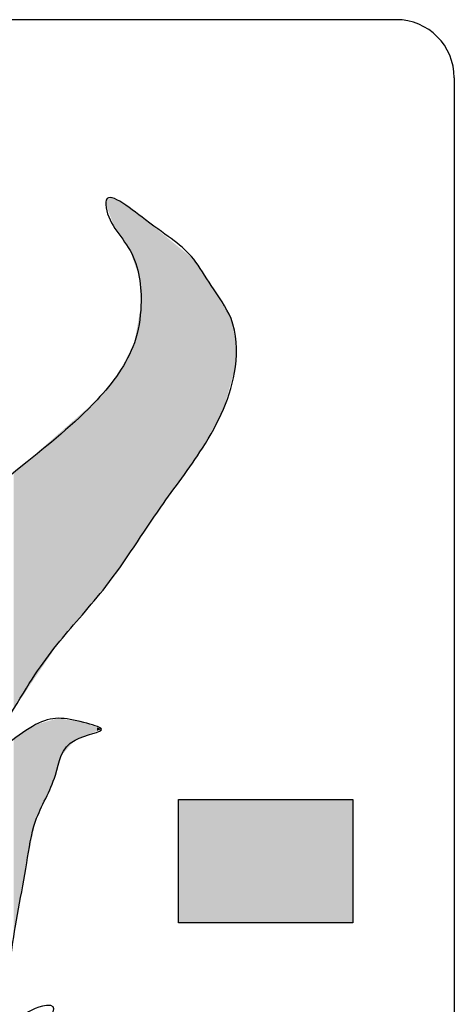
# Model space of a CAD drawing. Header units: millimetres. Extents: x 2709036 to 2756280, y 168165 to 192362.
# Tile 8 of 192: x 2717934 to 2717989, y 175475 to 175600. Entities that reach past the tile are written whole.
import ezdxf

# ---------------------------------------------------------------- set-up
doc = ezdxf.new("R2010")
doc.units = ezdxf.units.MM
doc.header["$MEASUREMENT"] = 0
doc.layers.add('D+H Urządzenia', color=30, linetype='Continuous')

msp = doc.modelspace()

# ---------------------------------------------------------------- linework, layer by layer
at = {"layer": 'D+H Urządzenia'}
for p, q in [((2717981.85, 175600.42), (2717831.97, 175600.42)), ((2717989.26, 175443.13), (2717989.26, 175593.02)), ((2717954.1, 175485.32), (2717954.1, 175501.05)), ((2717954.1, 175501.05), (2717976.3, 175501.05)), ((2717976.3, 175501.05), (2717976.3, 175485.32)), ((2717976.3, 175485.32), (2717954.1, 175485.32))]:
    msp.add_line(p, q, dxfattribs=at)
msp.add_arc((2717981.85, 175593.02), 7.4, 0, 90, dxfattribs=at)
at = {"layer": 'D+H Urządzenia', "end_tangent": (0, 1)}
msp.add_spline([(2717884.05, 175502.46), (2717885.17, 175493.5), (2717886.85, 175488.47), (2717888.53, 175495.74), (2717892.18, 175502.18), (2717896.1, 175508.33), (2717898.62, 175514.21), (2717900.3, 175520.92), (2717899.46, 175527.08), (2717901.98, 175522.88), (2717904.22, 175517), (2717908.42, 175524.28), (2717919.9, 175533.23), (2717934.18, 175543.58), (2717943.7, 175551.98), (2717948.46, 175559.25), (2717949.3, 175564.01), (2717947.9, 175571), (2717944.82, 175576.88), (2717944.82, 175577.15), (2717949.86, 175574.92), (2717956.02, 175569.88), (2717958.26, 175566.52), (2717960.78, 175562.33), (2717961.34, 175556.17), (2717957.14, 175545.82), (2717951.82, 175538.27), (2717944.82, 175528.19), (2717938.94, 175521.2), (2717933.06, 175512.53), (2717930.54, 175507.21), (2717935.86, 175510.57), (2717942.02, 175510.85), (2717944.26, 175510.01), (2717940.9, 175508.61), (2717938.38, 175504.13), (2717935.86, 175498.26), (2717934.74, 175492.94), (2717932.78, 175481.47), (2717930.54, 175473.64), (2717929.14, 175470.84), (2717932.5, 175471.68), (2717933.9, 175473.08), (2717937.26, 175474.76), (2717937.82, 175474.76), (2717936.7, 175471.4), (2717934.18, 175466.92), (2717930.54, 175459.65), (2717926.34, 175455.17), (2717917.66, 175452.94), (2717908.7, 175451.82), (2717893.86, 175452.94), (2717885.17, 175456.85), (2717879.29, 175464.41), (2717877.89, 175475.6), (2717879.57, 175485.11), (2717881.81, 175491.54), (2717882.93, 175496.86), (2717884.05, 175502.46)], degree=3, dxfattribs=at)
at = {"layer": 'D+H Urządzenia', "color": 1, "lineweight": 0}
for points in [[(2717945.36, 175575.47), (2717944.82, 175577.15), (2717945.36, 175577.75)], [(2717944.82, 175576.88), (2717944.82, 175577.15), (2717945.36, 175575.47)], [(2717945.36, 175575.47), (2717945.36, 175577.75), (2717945.98, 175573.82)], [(2717945.98, 175573.82), (2717945.98, 175577.51), (2717946.48, 175573.1)], [(2717946.48, 175573.1), (2717946.48, 175577.32), (2717946.59, 175572.93)], [(2717946.59, 175572.93), (2717946.59, 175577.28), (2717947.9, 175571)], [(2717947.9, 175571), (2717947.9, 175576.33), (2717948.46, 175569.4)], [(2717948.46, 175569.4), (2717948.46, 175575.93), (2717949.08, 175567.62)], [(2717949.08, 175567.62), (2717949.08, 175575.48), (2717949.3, 175564.01)], [(2717949.3, 175534.64), (2717949.08, 175562.77), (2717949.3, 175564.01)], [(2717949.08, 175534.33), (2717948.46, 175559.25), (2717949.08, 175562.77)], [(2717948.46, 175533.43), (2717947.9, 175558.16), (2717948.46, 175559.25)], [(2717947.9, 175532.63), (2717946.59, 175555.61), (2717947.9, 175558.16)], [(2717945.98, 175529.87), (2717945.36, 175554.02), (2717945.98, 175554.79)], [(2717946.48, 175530.58), (2717945.98, 175554.79), (2717946.48, 175555.4)], [(2717946.59, 175530.74), (2717946.48, 175555.4), (2717946.59, 175555.61)], [(2717944.82, 175528.19), (2717944.26, 175552.67), (2717944.82, 175553.36)], [(2717945.36, 175528.97), (2717944.82, 175553.36), (2717945.36, 175554.02)], [(2717943.7, 175526.86), (2717942.02, 175550.49), (2717943.7, 175551.98)], [(2717944.26, 175527.53), (2717943.7, 175551.98), (2717944.26, 175552.67)], [(2717940.9, 175523.53), (2717939.12, 175547.94), (2717940.9, 175549.51)], [(2717942.02, 175524.86), (2717940.9, 175549.51), (2717942.02, 175550.49)], [(2717938.17, 175520.07), (2717937.95, 175546.91), (2717938.17, 175547.1)], [(2717938.38, 175520.37), (2717938.17, 175547.1), (2717938.38, 175547.29)], [(2717938.77, 175520.95), (2717938.38, 175547.29), (2717938.77, 175547.63)], [(2717938.94, 175521.2), (2717938.77, 175547.63), (2717938.94, 175547.78)], [(2717939.12, 175521.42), (2717938.94, 175547.78), (2717939.12, 175547.94)], [(2717936.7, 175517.9), (2717935.86, 175545.06), (2717936.7, 175545.8)], [(2717937.26, 175518.72), (2717936.7, 175545.8), (2717937.26, 175546.3)], [(2717937.82, 175519.55), (2717937.26, 175546.3), (2717937.82, 175546.79)], [(2717937.95, 175519.74), (2717937.82, 175546.79), (2717937.95, 175546.91)], [(2717935.38, 175515.95), (2717934.74, 175544.08), (2717935.38, 175544.64)], [(2717935.86, 175516.66), (2717935.38, 175544.64), (2717935.86, 175545.06)], [(2717933.9, 175513.77), (2717933.06, 175542.69), (2717933.9, 175543.36)], [(2717934.18, 175514.18), (2717933.9, 175543.36), (2717934.18, 175543.58)], [(2717934.74, 175515.01), (2717934.18, 175543.58), (2717934.74, 175544.08)], [(2717935.86, 175498.26), (2717935.38, 175510.27), (2717935.86, 175510.57)], [(2717936.7, 175500.22), (2717935.86, 175510.57), (2717936.7, 175510.8)], [(2717937.26, 175501.52), (2717936.7, 175510.8), (2717937.26, 175510.96)], [(2717937.82, 175502.83), (2717937.26, 175510.96), (2717937.82, 175511.11)], [(2717937.95, 175503.13), (2717937.82, 175511.11), (2717937.95, 175511.15)], [(2717938.17, 175503.65), (2717937.95, 175511.15), (2717938.17, 175511.21)], [(2717938.38, 175504.13), (2717938.17, 175511.21), (2717938.38, 175511.27)], [(2717938.77, 175505.45), (2717938.38, 175511.27), (2717938.77, 175511.37)], [(2717943.7, 175509.78), (2717942.02, 175510.85), (2717943.7, 175510.22)], [(2717933.9, 175488.03), (2717933.06, 175508.8), (2717933.9, 175509.33)], [(2717934.18, 175489.67), (2717933.9, 175509.33), (2717934.18, 175509.51)], [(2717934.74, 175492.94), (2717934.18, 175509.51), (2717934.74, 175509.86)], [(2717935.38, 175496), (2717934.74, 175509.86), (2717935.38, 175510.27)], [(2717943.7, 175509.78), (2717943.7, 175510.22), (2717944.26, 175510.01)]]:
    msp.add_solid(points, dxfattribs=at)
at = {"layer": 'D+H Urządzenia', "color": 1, "lineweight": 0, "extrusion": (0, 0, -1)}
for points in [[(-2717945.98, 175573.82), (-2717945.36, 175577.75), (-2717945.98, 175577.51)], [(-2717946.48, 175573.1), (-2717945.98, 175577.51), (-2717946.48, 175577.32)], [(-2717946.59, 175572.93), (-2717946.48, 175577.32), (-2717946.59, 175577.28)], [(-2717947.9, 175571), (-2717946.59, 175577.28), (-2717947.9, 175576.33)], [(-2717948.46, 175569.4), (-2717947.9, 175576.33), (-2717948.46, 175575.93)], [(-2717949.08, 175567.62), (-2717948.46, 175575.93), (-2717949.08, 175575.48)], [(-2717949.3, 175564.01), (-2717949.08, 175575.48), (-2717949.3, 175575.32)], [(-2717949.3, 175534.64), (-2717949.3, 175575.32), (-2717949.86, 175535.45)], [(-2717949.86, 175535.45), (-2717949.3, 175575.32), (-2717949.86, 175574.92)], [(-2717949.86, 175535.45), (-2717949.86, 175574.92), (-2717951.82, 175538.27)], [(-2717951.82, 175538.27), (-2717949.86, 175574.92), (-2717951.82, 175573.31)], [(-2717951.82, 175538.27), (-2717951.82, 175573.31), (-2717956.02, 175544.23)], [(-2717956.02, 175544.23), (-2717951.82, 175573.31), (-2717956.02, 175569.88)], [(-2717956.02, 175544.23), (-2717956.02, 175569.88), (-2717957.14, 175545.82)], [(-2717957.14, 175545.82), (-2717956.02, 175569.88), (-2717957.14, 175568.2)], [(-2717957.14, 175545.82), (-2717957.14, 175568.2), (-2717958.26, 175547.9)], [(-2717958.26, 175547.9), (-2717957.14, 175568.2), (-2717958.26, 175566.52)], [(-2717958.26, 175547.9), (-2717958.26, 175566.52), (-2717959.81, 175550.77)], [(-2717959.81, 175550.77), (-2717958.26, 175566.52), (-2717959.81, 175563.94)], [(-2717959.81, 175550.77), (-2717959.81, 175563.94), (-2717960.78, 175554.19)], [(-2717960.78, 175554.19), (-2717959.81, 175563.94), (-2717960.78, 175562.33)], [(-2717949.08, 175534.33), (-2717949.08, 175562.77), (-2717949.3, 175534.64)], [(-2717960.78, 175554.19), (-2717960.78, 175562.33), (-2717961.34, 175556.17)], [(-2717961.34, 175556.17), (-2717960.78, 175562.33), (-2717961.34, 175559.79)], [(-2717961.34, 175556.17), (-2717961.34, 175559.79), (-2717961.44, 175559.33)], [(-2717948.46, 175533.43), (-2717948.46, 175559.25), (-2717949.08, 175534.33)], [(-2717947.9, 175532.63), (-2717947.9, 175558.16), (-2717948.46, 175533.43)], [(-2717945.98, 175529.87), (-2717945.98, 175554.79), (-2717946.48, 175530.58)], [(-2717946.48, 175530.58), (-2717946.48, 175555.4), (-2717946.59, 175530.74)], [(-2717946.59, 175530.74), (-2717946.59, 175555.61), (-2717947.9, 175532.63)], [(-2717944.82, 175528.19), (-2717944.82, 175553.36), (-2717945.36, 175528.97)], [(-2717945.36, 175528.97), (-2717945.36, 175554.02), (-2717945.98, 175529.87)], [(-2717943.7, 175526.86), (-2717943.7, 175551.98), (-2717944.26, 175527.53)], [(-2717944.26, 175527.53), (-2717944.26, 175552.67), (-2717944.82, 175528.19)], [(-2717940.9, 175523.53), (-2717940.9, 175549.51), (-2717942.02, 175524.86)], [(-2717942.02, 175524.86), (-2717942.02, 175550.49), (-2717943.7, 175526.86)], [(-2717938.17, 175520.07), (-2717938.17, 175547.1), (-2717938.38, 175520.37)], [(-2717938.38, 175520.37), (-2717938.38, 175547.29), (-2717938.77, 175520.95)], [(-2717938.77, 175520.95), (-2717938.77, 175547.63), (-2717938.94, 175521.2)], [(-2717938.94, 175521.2), (-2717938.94, 175547.78), (-2717939.12, 175521.42)], [(-2717939.12, 175521.42), (-2717939.12, 175547.94), (-2717940.9, 175523.53)], [(-2717936.7, 175517.9), (-2717936.7, 175545.8), (-2717937.26, 175518.72)], [(-2717937.26, 175518.72), (-2717937.26, 175546.3), (-2717937.82, 175519.55)], [(-2717937.82, 175519.55), (-2717937.82, 175546.79), (-2717937.95, 175519.74)], [(-2717937.95, 175519.74), (-2717937.95, 175546.91), (-2717938.17, 175520.07)], [(-2717935.38, 175515.95), (-2717935.38, 175544.64), (-2717935.86, 175516.66)], [(-2717935.86, 175516.66), (-2717935.86, 175545.06), (-2717936.7, 175517.9)], [(-2717933.9, 175513.77), (-2717933.9, 175543.36), (-2717934.18, 175514.18)], [(-2717934.18, 175514.18), (-2717934.18, 175543.58), (-2717934.74, 175515.01)], [(-2717934.74, 175515.01), (-2717934.74, 175544.08), (-2717935.38, 175515.95)], [(-2717933.06, 175512.53), (-2717933.06, 175542.69), (-2717933.9, 175513.77)], [(-2717935.86, 175498.26), (-2717935.86, 175510.57), (-2717936.7, 175500.22)], [(-2717936.7, 175500.22), (-2717936.7, 175510.8), (-2717937.26, 175501.52)], [(-2717937.26, 175501.52), (-2717937.26, 175510.96), (-2717937.82, 175502.83)], [(-2717937.82, 175502.83), (-2717937.82, 175511.11), (-2717937.95, 175503.13)], [(-2717937.95, 175503.13), (-2717937.95, 175511.15), (-2717938.17, 175503.65)], [(-2717938.17, 175503.65), (-2717938.17, 175511.21), (-2717938.38, 175504.13)], [(-2717938.38, 175504.13), (-2717938.38, 175511.27), (-2717938.77, 175505.45)], [(-2717938.77, 175505.45), (-2717938.77, 175511.37), (-2717938.94, 175506)], [(-2717938.94, 175506), (-2717938.77, 175511.37), (-2717938.94, 175511.35)], [(-2717938.94, 175506), (-2717938.94, 175511.35), (-2717939.12, 175506.62)], [(-2717939.12, 175506.62), (-2717938.94, 175511.35), (-2717939.12, 175511.32)], [(-2717939.12, 175506.62), (-2717939.12, 175511.32), (-2717940.9, 175508.61)], [(-2717940.9, 175508.61), (-2717939.12, 175511.32), (-2717940.9, 175511.03)], [(-2717940.9, 175508.61), (-2717940.9, 175511.03), (-2717942.02, 175509.08)], [(-2717942.02, 175509.08), (-2717940.9, 175511.03), (-2717942.02, 175510.85)], [(-2717942.02, 175509.08), (-2717942.02, 175510.85), (-2717943.7, 175509.78)], [(-2717933.9, 175488.03), (-2717933.9, 175509.33), (-2717934.18, 175489.67)], [(-2717934.18, 175489.67), (-2717934.18, 175509.51), (-2717934.74, 175492.94)], [(-2717934.74, 175492.94), (-2717934.74, 175509.86), (-2717935.38, 175496)], [(-2717935.38, 175496), (-2717935.38, 175510.27), (-2717935.86, 175498.26)], [(-2717933.06, 175483.11), (-2717933.06, 175508.8), (-2717933.9, 175488.03)]]:
    msp.add_solid(points, dxfattribs=at)
at = {"layer": 'D+H Urządzenia', "lineweight": 0}
for points in [[(2717954.1, 175485.32), (2717954.1, 175501.05), (2717976.3, 175485.32)], [(2717976.3, 175485.32), (2717954.1, 175501.05), (2717976.3, 175501.05)]]:
    msp.add_solid(points, dxfattribs=at)

doc.saveas('drawing.dxf')
